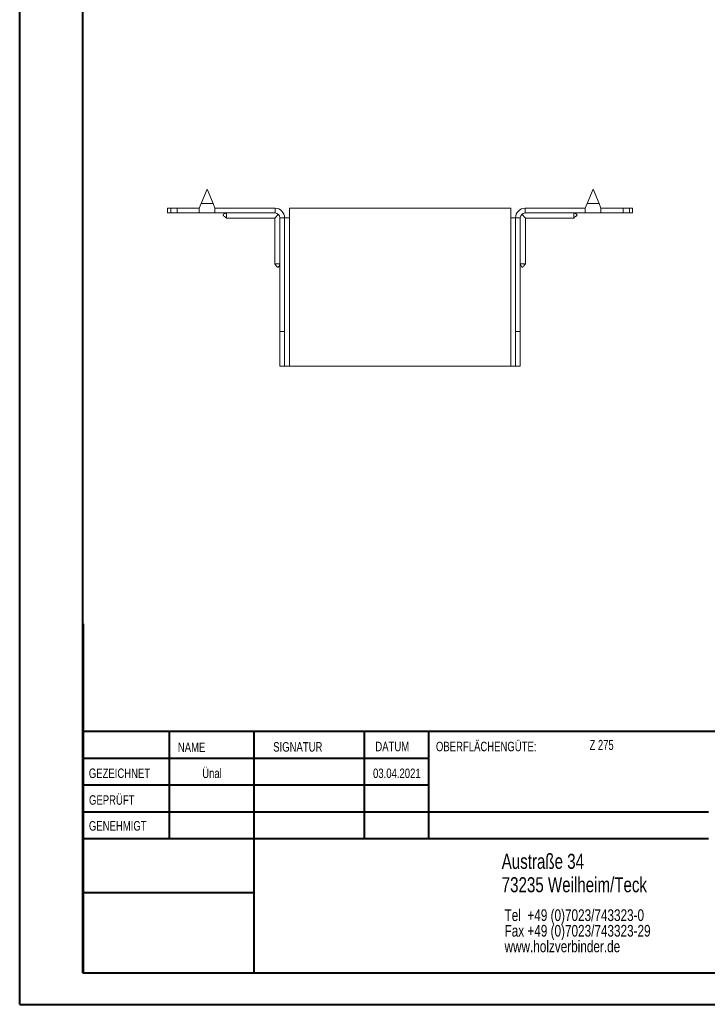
# Model space of a CAD drawing. Header units: millimetres. Extents: x 0 to 210, y 0 to 297.
# Tile 1 of 6: x 0 to 109, y 0 to 156. Entities that reach past the tile are written whole.
import ezdxf

# ---------------------------------------------------------------- set-up
doc = ezdxf.new("R2010")
doc.units = ezdxf.units.MM
doc.styles.add('SLDTEXTSTYLE0', font='TXT', dxfattribs={"width": 0.75})
doc.styles.add('SLDTEXTSTYLE2', font='TXT', dxfattribs={"width": 0.7})

# ---------------------------------------------------------------- blocks, each defined once
blk = doc.blocks.new('SW_NOTE_0')
at = {"color": 0, "linetype": 'Continuous', "lineweight": 0, "char_height": 1.8521, "attachment_point": 1, "style": 'SLDTEXTSTYLE0'}
for s, insert in [('Tel  +49 (0)7023/743323-0', (0, 2.39)), ('Fax +49 (0)7023/743323-29', (0, -0.08)), ('www.holzverbinder.de', (0, -2.55))]:
    blk.add_mtext(s, dxfattribs=dict(at, insert=insert))

msp = doc.modelspace()

# ---------------------------------------------------------------- linework, layer by layer
at = {"color": 7, "linetype": 'Continuous', "lineweight": 40}
for p, q in [((0.08, 0.21), (0.08, 297.21)), ((10.08, 5.21), (10.08, 292.21)), ((10.11, 60.37), (10.11, 5.12)), ((205.08, 43.37), (10.11, 43.37)), ((23.71, 43.37), (23.71, 26.37)), ((37.1, 43.37), (37.1, 5.12)), ((54.51, 43.37), (54.51, 26.37)), ((64.71, 26.37), (64.71, 43.37)), ((64.71, 39.1), (10.11, 39.1)), ((64.71, 34.87), (10.11, 34.87)), ((108.91, 30.62), (10.11, 30.62)), ((108.91, 26.37), (10.11, 26.37)), ((37.1, 17.87), (10.11, 17.87)), ((10.11, 13.71), (10.08, 13.71)), ((10.11, 9.46), (10.08, 9.46)), ((10.08, 5.21), (205.08, 5.21)), ((0.08, 0.21), (210.08, 0.21))]:
    msp.add_line(p, q, dxfattribs=at)
at = {"color": 7, "linetype": 'Continuous', "lineweight": 15}
for p, q in [((29.69, 129.12), (28.76, 126.87)), ((30.63, 126.87), (29.69, 129.12)), ((90.69, 129.12), (89.76, 126.87)), ((91.63, 126.87), (90.69, 129.12)), ((28.76, 126.87), (28.44, 126.12)), ((28.76, 126.87), (30.63, 126.87)), ((30.94, 126.12), (30.63, 126.87)), ((89.76, 126.87), (89.44, 126.12)), ((89.76, 126.87), (91.63, 126.87)), ((91.94, 126.12), (91.63, 126.87)), ((23.44, 126.12), (23.44, 125.37)), ((23.44, 126.12), (23.94, 126.12)), ((23.94, 125.37), (23.44, 125.37)), ((23.94, 126.12), (23.94, 125.37)), ((23.94, 126.12), (24.94, 126.12)), ((24.94, 125.37), (23.94, 125.37)), ((24.94, 125.37), (24.94, 126.12)), ((28.44, 126.12), (24.94, 126.12)), ((28.44, 125.37), (24.94, 125.37)), ((28.44, 126.12), (28.44, 125.37)), ((28.44, 125.37), (30.94, 125.37)), ((30.94, 125.37), (30.94, 126.12)), ((40.44, 126.12), (30.94, 126.12)), ((40.44, 125.37), (30.94, 125.37)), ((40.39, 124.57), (40.97, 125.16)), ((40.44, 125.37), (40.44, 126.12)), ((41.19, 124.62), (41.94, 124.62)), ((41.19, 106.62), (41.19, 124.62)), ((41.94, 106.62), (41.94, 124.62)), ((41.94, 124.62), (42.69, 124.62)), ((42.69, 124.62), (42.69, 126.12)), ((77.69, 126.12), (42.69, 126.12)), ((42.69, 101.12), (42.69, 124.62)), ((77.69, 126.12), (77.69, 124.62)), ((77.69, 124.62), (77.69, 101.12)), ((77.69, 124.62), (78.44, 124.62)), ((79.19, 124.62), (78.44, 124.62)), ((78.44, 106.62), (78.44, 124.62)), ((79.19, 106.62), (79.19, 124.62)), ((79.41, 125.16), (79.99, 124.57)), ((79.94, 125.37), (79.94, 126.12)), ((79.94, 126.12), (89.44, 126.12)), ((79.94, 125.37), (89.44, 125.37)), ((89.44, 126.12), (89.44, 125.37)), ((89.44, 125.37), (91.94, 125.37)), ((91.94, 126.12), (95.44, 126.12)), ((91.94, 125.37), (91.94, 126.12)), ((91.94, 125.37), (95.44, 125.37)), ((95.44, 125.37), (95.44, 126.12)), ((95.44, 126.12), (96.44, 126.12)), ((96.44, 125.37), (95.44, 125.37)), ((96.44, 125.37), (96.44, 126.12)), ((96.44, 126.12), (96.94, 126.12)), ((96.94, 125.37), (96.44, 125.37)), ((96.94, 125.37), (96.94, 126.12)), ((32.74, 124.57), (40.39, 124.57)), ((40.39, 124.57), (40.39, 117.31)), ((79.99, 124.57), (87.64, 124.57)), ((79.99, 117.31), (79.99, 124.57)), ((41.94, 106.62), (41.19, 106.62)), ((41.19, 101.12), (41.19, 106.62)), ((41.94, 101.12), (41.94, 106.62)), ((78.44, 106.62), (79.19, 106.62)), ((78.44, 101.12), (78.44, 106.62)), ((79.19, 101.12), (79.19, 106.62)), ((41.19, 101.12), (41.94, 101.12)), ((41.94, 101.12), (42.69, 101.12)), ((77.69, 101.12), (42.69, 101.12)), ((77.69, 101.12), (78.44, 101.12)), ((78.44, 101.12), (79.19, 101.12))]:
    msp.add_line(p, q, dxfattribs=at)
at = {"color": 7, "linetype": 'Continuous', "lineweight": 0}
for p, q in [((64.71, 39.12), (10.11, 39.12)), ((23.71, 5.21), (23.71, 5.12)), ((54.51, 5.21), (54.51, 5.12))]:
    msp.add_line(p, q, dxfattribs=at)
at = {"color": 7, "linetype": 'Continuous', "lineweight": 15}
for centre, radius, start, end in [((40.44, 124.62), 1.5, 0, 90), ((40.44, 124.62), 0.75, 0, 90), ((79.94, 124.62), 1.5, 90, 180), ((79.94, 124.62), 0.75, 90, 180)]:
    msp.add_arc(centre, radius, start, end, dxfattribs=at)
for points, knots in [([(32.74, 125.37), (32.61, 125.33), (32.45, 125.28), (32.3, 125.17), (32.27, 125.13), (32.25, 125.1), (32.24, 125.07), (32.24, 125.05), (32.25, 125.01), (32.31, 124.91), (32.5, 124.79), (32.66, 124.65), (32.75, 124.57)], [0, 0, 0, 0, 0.312859, 0.368954, 0.414537, 0.434314, 0.452963, 0.471429, 0.490675, 0.534328, 0.71923, 1, 1, 1, 1]), ([(32.74, 125.37), (32.74, 125.3), (32.74, 125.1), (32.74, 124.84), (32.74, 124.65), (32.74, 124.56), (32.74, 124.58), (32.74, 124.58)], [0, 0, 0, 0, 0.176999, 0.437532, 0.698072, 0.958616, 1, 1, 1, 1]), ([(87.64, 124.57), (87.73, 124.65), (87.87, 124.77), (88.04, 124.89), (88.11, 124.96), (88.14, 125.01), (88.15, 125.05), (88.15, 125.07), (88.14, 125.1), (88.12, 125.13), (88.09, 125.17), (87.94, 125.28), (87.78, 125.33), (87.64, 125.37)], [0, 0, 0, 0, 0.280625, 0.412833, 0.465947, 0.509578, 0.528814, 0.54727, 0.56591, 0.585677, 0.631236, 0.687302, 1, 1, 1, 1]), ([(87.64, 125.37), (87.64, 125.3), (87.64, 125.1), (87.64, 124.84), (87.64, 124.65), (87.64, 124.56), (87.64, 124.58), (87.64, 124.58)], [0, 0, 0, 0, 0.176999, 0.437532, 0.698072, 0.958616, 1, 1, 1, 1]), ([(40.39, 117.32), (40.47, 117.22), (40.59, 117.08), (40.71, 116.91), (40.78, 116.84), (40.83, 116.82), (40.87, 116.81), (40.89, 116.81), (40.92, 116.81), (40.95, 116.83), (40.99, 116.87), (41.1, 117.02), (41.15, 117.18), (41.19, 117.31)], [0, 0, 0, 0, 0.280625, 0.412833, 0.465947, 0.509578, 0.528814, 0.54727, 0.56591, 0.585677, 0.631236, 0.687302, 1, 1, 1, 1]), ([(40.4, 117.31), (40.41, 117.31), (40.42, 117.31), (40.58, 117.31), (40.8, 117.31), (41.02, 117.31), (41.14, 117.31), (41.19, 117.31)], [0, 0, 0, 0, 0.217783, 0.478083, 0.738383, 0.867316, 1, 1, 1, 1]), ([(79.19, 117.31), (79.24, 117.18), (79.29, 117.02), (79.4, 116.87), (79.44, 116.83), (79.47, 116.81), (79.5, 116.81), (79.52, 116.81), (79.56, 116.82), (79.66, 116.87), (79.78, 117.07), (79.92, 117.22), (80, 117.32)], [0, 0, 0, 0, 0.312859, 0.368954, 0.414537, 0.434314, 0.452963, 0.471429, 0.490675, 0.534328, 0.71923, 1, 1, 1, 1]), ([(79.99, 117.31), (79.98, 117.31), (79.97, 117.31), (79.81, 117.31), (79.59, 117.31), (79.37, 117.31), (79.25, 117.31), (79.19, 117.31)], [0, 0, 0, 0, 0.217783, 0.478083, 0.738383, 0.867316, 1, 1, 1, 1])]:
    msp.add_open_spline(points, degree=3, knots=knots, dxfattribs=at)

# ---------------------------------------------------------------- block references
at = {"color": 7, "linetype": 'Continuous', "lineweight": 0}
msp.add_blockref('SW_NOTE_0', (76.7, 12.85), dxfattribs=at)

# ---------------------------------------------------------------- texts
for s, insert, char_height, attachment_point, style in [('OBERFLÄCHENGÜTE:', (65.86, 41.74), 1.5, 1, 'SLDTEXTSTYLE0'), ('Z 275', (90.14, 42.03), 1.587, 1, 'SLDTEXTSTYLE2'), ('NAME', (25.07, 41.62), 1.5, 1, 'SLDTEXTSTYLE0'), ('SIGNATUR', (40.14, 41.68), 1.5, 1, 'SLDTEXTSTYLE0'), ('DATUM', (56.28, 41.74), 1.5, 1, 'SLDTEXTSTYLE0'), ('GEZEICHNET', (11, 37.51), 1.5, 1, 'SLDTEXTSTYLE0'), ('Ünal', (30.47, 37.5), 1.499, 2, 'SLDTEXTSTYLE0'), ('03.04.2021', (59.68, 37.5), 1.499, 2, 'SLDTEXTSTYLE0'), ('GEPRÜFT', (11.03, 33.28), 1.5, 1, 'SLDTEXTSTYLE0'), ('GENEHMIGT', (11.02, 29.19), 1.5, 1, 'SLDTEXTSTYLE0'), ('Austraße 34', (76.25, 24.02), 2.3813, 1, 'SLDTEXTSTYLE0'), ('73235 Weilheim/Teck', (76.25, 20.32), 2.3813, 1, 'SLDTEXTSTYLE0')]:
    msp.add_mtext(s, dxfattribs=dict(at, insert=insert, char_height=char_height, attachment_point=attachment_point, style=style))

doc.saveas('drawing.dxf')
